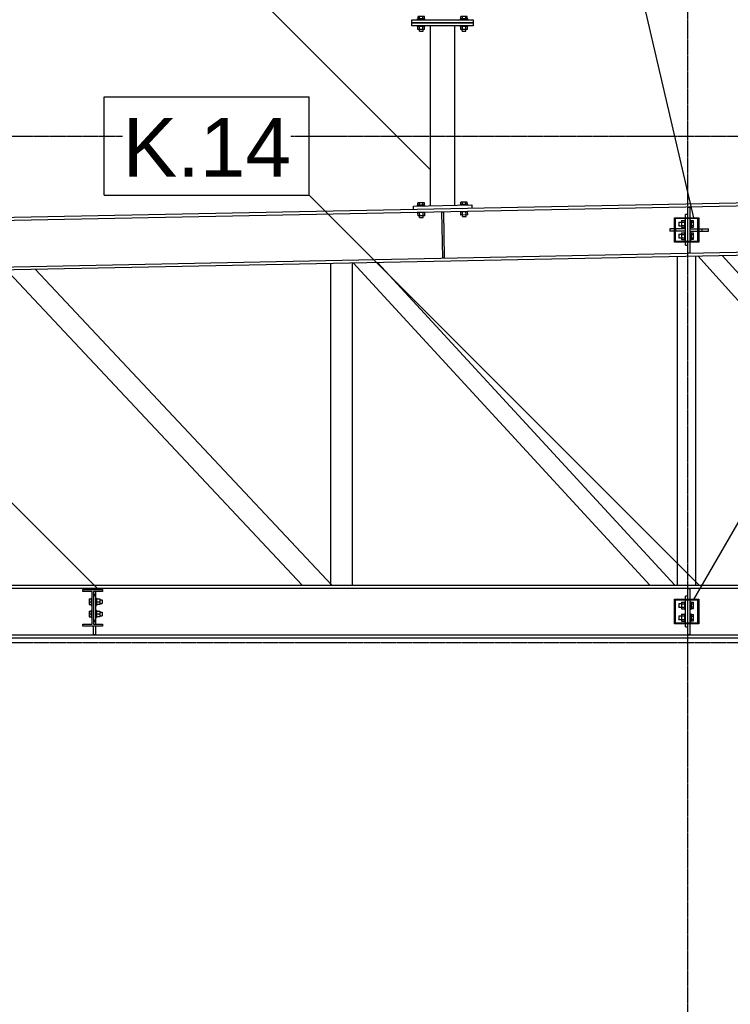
# Model space of a CAD drawing. Header units: millimetres. Extents: x 0 to 50000, y 0 to 29700.
# Tile 13 of 27: x 13960 to 16277, y 18230 to 21440. Entities that reach past the tile are written whole.
import ezdxf

# ---------------------------------------------------------------- set-up
doc = ezdxf.new("R2010")
doc.units = ezdxf.units.MM
doc.linetypes.add('DXK_LINE_DOT3', pattern=[5.9187, 2.979, -0.9799, 0.9799, -0.9799])
for name, color, linetype in [('TS_INNE_OBIEKTY', 7, 'Continuous'), ('TS_LINIE_WIDOCZNE', 7, 'Continuous'), ('TS_OPISY', 7, 'Continuous'), ('TS_OPISY_LINIE', 7, 'Continuous'), ('TS_OPISY_RAMKA', 7, 'Continuous'), ('TS_WYPELNIENIE', 7, 'Continuous')]:
    doc.layers.add(name, color=color, linetype=linetype)
doc.styles.add('Arial', font='ARIAL.TTF', dxfattribs={"height": 0.2})

# ---------------------------------------------------------------- blocks, each defined once
blk = doc.blocks.new('Part-305655447-3179 - 2968')
at = {"layer": 'TS_WYPELNIENIE', "linetype": 'Continuous'}
h = blk.add_hatch(dxfattribs=at)
h.set_pattern_fill('', color=256, scale=70, style=0, pattern_type=0)
h.set_pattern_definition([(45, (16094.6, 20794), (-157.15, 157.15), [])])
h.paths.add_polyline_path([(16174.6, 20794), (16094.6, 20794), (16094.6, 20714), (16174.6, 20714)])
h.paths.add_polyline_path([(16097.6, 20717), (16097.6, 20791), (16171.6, 20791), (16171.6, 20717)])
at = {"layer": 'TS_INNE_OBIEKTY', "color": 1, "linetype": 'Continuous'}
for p, q in [((16094.6, 20714), (16094.6, 20794)), ((16094.6, 20794), (16174.6, 20794)), ((16097.6, 20791), (16097.6, 20717)), ((16171.6, 20791), (16097.6, 20791)), ((16171.6, 20717), (16171.6, 20791)), ((16174.6, 20794), (16174.6, 20714)), ((16174.6, 20714), (16094.6, 20714)), ((16097.6, 20717), (16171.6, 20717))]:
    blk.add_line(p, q, dxfattribs=at)
blk = doc.blocks.new('Part-305655447-3093 - 2968')
at = {"layer": 'TS_LINIE_WIDOCZNE', "color": 1, "linetype": 'Continuous'}
for p, q in [((16104.6, 19595.6), (16104.6, 20667.9)), ((16164.6, 19595.6), (16164.6, 20669.1))]:
    blk.add_line(p, q, dxfattribs=at)
blk = doc.blocks.new('Part-305655447-3105 - 2968')
at = {"layer": 'TS_LINIE_WIDOCZNE', "color": 1, "linetype": 'Continuous'}
for p, q in [((16015.1, 19595.6), (15046.9, 20646.7)), ((16096.6, 19595.6), (15127, 20648.3))]:
    blk.add_line(p, q, dxfattribs=at)
blk = doc.blocks.new('Part-305655447-3087 - 2968')
at = {"layer": 'TS_LINIE_WIDOCZNE', "color": 1, "linetype": 'Continuous'}
for p, q in [((11724.6, 20751.3), (17289.6, 20862.6)), ((11724.6, 20741.8), (17289.6, 20853.1)), ((11724.6, 20589.8), (17289.6, 20701.1)), ((11724.6, 20580.3), (17289.6, 20691.6))]:
    blk.add_line(p, q, dxfattribs=at)
blk = doc.blocks.new('Part-305655447-3091 - 2968')
at = {"layer": 'TS_LINIE_WIDOCZNE', "color": 1, "linetype": 'Continuous'}
for p, q in [((14881.4, 19595.6), (13924.6, 20615.2)), ((14977.4, 19595.6), (14010.4, 20626))]:
    blk.add_line(p, q, dxfattribs=at)
blk = doc.blocks.new('Part-305655447-3092 - 2968')
at = {"layer": 'TS_LINIE_WIDOCZNE', "color": 1, "linetype": 'Continuous'}
for p, q in [((14974.6, 19595.6), (14974.6, 20645.3)), ((15044.6, 19595.6), (15044.6, 20646.7))]:
    blk.add_line(p, q, dxfattribs=at)
blk = doc.blocks.new('Part-305655447-3106 - 2968')
at = {"layer": 'TS_LINIE_WIDOCZNE', "color": 1, "linetype": 'Continuous'}
for p, q in [((17141.8, 19595.6), (16170.8, 20669.2)), ((17222.7, 19595.6), (16250.3, 20670.8))]:
    blk.add_line(p, q, dxfattribs=at)
blk = doc.blocks.new('Bolt-305655447-3885 - 2968')
at = {"layer": 'TS_INNE_OBIEKTY', "color": 1, "linetype": 'Continuous'}
for p, q in [((16109.1, 19536.1), (16109.1, 19535.3)), ((16109.1, 19536.1), (16118.1, 19536.1)), ((16109.1, 19535.3), (16109.1, 19524.9)), ((16109.1, 19524.1), (16109.1, 19524.9)), ((16109.1, 19524.1), (16118.1, 19524.1)), ((16118.1, 19541), (16118.1, 19519.1)), ((16118.1, 19541), (16128.1, 19541)), ((16118.1, 19535.5), (16128.1, 19535.5)), ((16118.1, 19524.6), (16128.1, 19524.6)), ((16118.1, 19519.1), (16128.1, 19519.1)), ((16128.1, 19542.1), (16128.1, 19518.1)), ((16128.1, 19542.1), (16130.6, 19542.1)), ((16128.1, 19518.1), (16130.6, 19518.1)), ((16146.6, 19542.1), (16149.1, 19542.1)), ((16146.6, 19518.1), (16149.1, 19518.1)), ((16149.1, 19542.1), (16149.1, 19518.1)), ((16149.1, 19540.5), (16156.6, 19540.5)), ((16149.1, 19535.3), (16156.6, 19535.3)), ((16149.1, 19524.9), (16156.6, 19524.9)), ((16149.1, 19519.7), (16156.6, 19519.7)), ((16156.6, 19519.7), (16156.6, 19540.5)), ((16109.1, 19496.1), (16109.1, 19495.3)), ((16109.1, 19496.1), (16118.1, 19496.1)), ((16109.1, 19495.3), (16109.1, 19484.9)), ((16109.1, 19484.1), (16109.1, 19484.9)), ((16118.1, 19501), (16118.1, 19479.1)), ((16118.1, 19501), (16128.1, 19501)), ((16118.1, 19495.5), (16128.1, 19495.5)), ((16128.1, 19502.1), (16128.1, 19478.1)), ((16128.1, 19502.1), (16130.6, 19502.1)), ((16146.6, 19502.1), (16149.1, 19502.1)), ((16149.1, 19502.1), (16149.1, 19478.1)), ((16149.1, 19500.5), (16156.6, 19500.5)), ((16149.1, 19495.3), (16156.6, 19495.3)), ((16149.1, 19484.9), (16156.6, 19484.9)), ((16156.6, 19479.7), (16156.6, 19500.5)), ((16109.1, 19484.1), (16118.1, 19484.1)), ((16118.1, 19484.6), (16128.1, 19484.6)), ((16118.1, 19479.1), (16128.1, 19479.1)), ((16128.1, 19478.1), (16130.6, 19478.1)), ((16146.6, 19478.1), (16149.1, 19478.1)), ((16149.1, 19479.7), (16156.6, 19479.7))]:
    blk.add_line(p, q, dxfattribs=at)
blk = doc.blocks.new('Part-305655447-3178 - 2968')
at = {"layer": 'TS_WYPELNIENIE', "linetype": 'Continuous'}
h = blk.add_hatch(dxfattribs=at)
h.set_pattern_fill('', color=256, scale=70, style=0, pattern_type=0)
h.set_pattern_definition([(45, (16094.6, 19550.06), (-157.15, 157.15), [])])
h.paths.add_polyline_path([(16174.6, 19550.1), (16094.6, 19550.1), (16094.6, 19470.1), (16174.6, 19470.1)])
h.paths.add_polyline_path([(16097.6, 19473.1), (16097.6, 19547.1), (16171.6, 19547.1), (16171.6, 19473.1)])
at = {"layer": 'TS_INNE_OBIEKTY', "color": 1, "linetype": 'Continuous'}
for p, q in [((16094.6, 19470.1), (16094.6, 19550.1)), ((16094.6, 19550.1), (16174.6, 19550.1)), ((16174.6, 19550.1), (16174.6, 19470.1)), ((16097.6, 19547.1), (16097.6, 19473.1)), ((16171.6, 19547.1), (16097.6, 19547.1)), ((16171.6, 19473.1), (16171.6, 19547.1)), ((16174.6, 19470.1), (16094.6, 19470.1)), ((16097.6, 19473.1), (16171.6, 19473.1))]:
    blk.add_line(p, q, dxfattribs=at)
blk = doc.blocks.new('GridLine-305655447-3937 - 2968')
at = {"layer": 'TS_INNE_OBIEKTY', "color": 4, "linetype": 'DXK_LINE_DOT3'}
blk.add_line((16138.1, 13659.6), (16138.1, 23199.6), dxfattribs=at)
blk = doc.blocks.new('Part-305655447-3265 - 2968')
at = {"layer": 'TS_LINIE_WIDOCZNE', "color": 1, "linetype": 'Continuous'}
for p, q in [((16130.6, 20794), (16130.6, 20804)), ((16138.6, 20804), (16130.6, 20804)), ((16138.6, 20794), (16138.6, 20804)), ((16130.6, 20717), (16130.6, 20791)), ((16138.6, 20717), (16138.6, 20791)), ((16130.6, 20704), (16130.6, 20714)), ((16138.6, 20704), (16138.6, 20714)), ((16130.6, 20704), (16138.6, 20704))]:
    blk.add_line(p, q, dxfattribs=at)
blk = doc.blocks.new('Part-305655447-3266 - 2968')
at = {"layer": 'TS_LINIE_WIDOCZNE', "color": 1, "linetype": 'Continuous'}
for p, q in [((16146.6, 20758), (16171.6, 20758)), ((16146.6, 20750), (16171.6, 20750)), ((16174.6, 20758), (16205.6, 20758)), ((16174.6, 20750), (16205.6, 20750)), ((16185.6, 20750), (16185.6, 20758)), ((16205.6, 20750), (16205.6, 20758))]:
    blk.add_line(p, q, dxfattribs=at)
blk = doc.blocks.new('Part-305655447-3267 - 2968')
at = {"layer": 'TS_LINIE_WIDOCZNE', "color": 1, "linetype": 'Continuous'}
for p, q in [((16094.6, 20758), (16079.6, 20758)), ((16079.6, 20758), (16079.6, 20750)), ((16094.6, 20750), (16079.6, 20750)), ((16130.6, 20758), (16097.6, 20758)), ((16130.6, 20750), (16097.6, 20750)), ((16099.6, 20750), (16099.6, 20758))]:
    blk.add_line(p, q, dxfattribs=at)
blk = doc.blocks.new('Part-305655447-3268 - 2968')
at = {"layer": 'TS_LINIE_WIDOCZNE', "color": 1, "linetype": 'Continuous'}
for p, q in [((16138.6, 20804), (16138.6, 20828.7)), ((16138.6, 20828.7), (16146.6, 20828.7)), ((16146.6, 20794), (16146.6, 20828.7)), ((16146.6, 20717), (16146.6, 20791)), ((16146.6, 20679.4), (16146.6, 20714)), ((16138.6, 20679.4), (16138.6, 20704)), ((16138.6, 20679.4), (16146.6, 20679.4))]:
    blk.add_line(p, q, dxfattribs=at)
blk = doc.blocks.new('Bolt-305655447-3271 - 2968')
at = {"layer": 'TS_INNE_OBIEKTY', "color": 1, "linetype": 'Continuous'}
for p, q in [((16109.1, 20780), (16109.1, 20779.2)), ((16109.1, 20780), (16118.1, 20780)), ((16109.1, 20779.2), (16109.1, 20768.8)), ((16109.1, 20768), (16109.1, 20768.8)), ((16118.1, 20785), (16118.1, 20763)), ((16118.1, 20785), (16128.1, 20785)), ((16118.1, 20779.5), (16128.1, 20779.5)), ((16128.1, 20786), (16128.1, 20762)), ((16128.1, 20786), (16130.6, 20786)), ((16146.6, 20786), (16149.1, 20786)), ((16149.1, 20786), (16149.1, 20762)), ((16149.1, 20784.4), (16156.6, 20784.4)), ((16149.1, 20779.2), (16156.6, 20779.2)), ((16149.1, 20768.8), (16156.6, 20768.8)), ((16156.6, 20763.6), (16156.6, 20784.4)), ((16109.1, 20768), (16118.1, 20768)), ((16109.1, 20740), (16109.1, 20739.2)), ((16109.1, 20740), (16118.1, 20740)), ((16109.1, 20739.2), (16109.1, 20728.8)), ((16118.1, 20768.5), (16128.1, 20768.5)), ((16118.1, 20763), (16128.1, 20763)), ((16118.1, 20745), (16118.1, 20723)), ((16118.1, 20745), (16128.1, 20745)), ((16118.1, 20739.5), (16128.1, 20739.5)), ((16128.1, 20762), (16130.6, 20762)), ((16128.1, 20746), (16128.1, 20722)), ((16128.1, 20746), (16130.6, 20746)), ((16146.6, 20762), (16149.1, 20762)), ((16146.6, 20746), (16149.1, 20746)), ((16149.1, 20763.6), (16156.6, 20763.6)), ((16149.1, 20746), (16149.1, 20722)), ((16149.1, 20744.4), (16156.6, 20744.4)), ((16149.1, 20739.2), (16156.6, 20739.2)), ((16156.6, 20723.6), (16156.6, 20744.4)), ((16109.1, 20728), (16109.1, 20728.8)), ((16109.1, 20728), (16118.1, 20728)), ((16118.1, 20728.5), (16128.1, 20728.5)), ((16118.1, 20723), (16128.1, 20723)), ((16128.1, 20722), (16130.6, 20722)), ((16146.6, 20722), (16149.1, 20722)), ((16149.1, 20728.8), (16156.6, 20728.8)), ((16149.1, 20723.6), (16156.6, 20723.6))]:
    blk.add_line(p, q, dxfattribs=at)
blk = doc.blocks.new('Bolt-305655447-3420 - 2968')
at = {"layer": 'TS_INNE_OBIEKTY', "color": 1, "linetype": 'Continuous'}
for p, q in [((15281, 20835), (15257, 20834.5)), ((15257.1, 20832), (15257, 20834.5)), ((15279.3, 20842.4), (15258.5, 20842)), ((15258.6, 20834.5), (15258.5, 20842)), ((15263.8, 20834.6), (15263.7, 20842.1)), ((15274.2, 20834.8), (15274.1, 20842.3)), ((15279.4, 20834.9), (15279.3, 20842.4)), ((15281.1, 20832.5), (15281, 20835)), ((15421, 20837.8), (15397, 20837.3)), ((15397, 20834.8), (15397, 20837.3)), ((15419.2, 20845.2), (15398.4, 20844.8)), ((15398.6, 20837.3), (15398.4, 20844.8)), ((15403.8, 20837.4), (15403.6, 20844.9)), ((15414.2, 20837.6), (15414, 20845.1)), ((15419.4, 20837.7), (15419.2, 20845.2)), ((15421, 20835.3), (15421, 20837.8)), ((15257.5, 20810), (15257.5, 20812.5)), ((15281.5, 20810.5), (15257.5, 20810)), ((15258.7, 20800), (15258.5, 20810)), ((15264.2, 20800.1), (15264, 20810.1)), ((15275.2, 20800.3), (15275, 20810.3)), ((15280.7, 20800.4), (15280.5, 20810.4)), ((15281.5, 20810.5), (15281.5, 20813)), ((15397.5, 20812.8), (15397.4, 20815.3)), ((15421.5, 20813.3), (15397.5, 20812.8)), ((15398.7, 20802.8), (15398.5, 20812.8)), ((15420.6, 20803.2), (15398.7, 20802.8)), ((15403.8, 20797.4), (15403.7, 20802.9)), ((15404.2, 20802.9), (15404, 20812.9)), ((15415.2, 20803.1), (15415, 20813.1)), ((15415.8, 20797.6), (15415.7, 20803.1)), ((15420.6, 20803.2), (15420.4, 20813.2)), ((15421.5, 20813.3), (15421.4, 20815.8)), ((15280.7, 20800.4), (15258.7, 20800)), ((15263.8, 20794.6), (15263.7, 20800.1)), ((15263.8, 20794.6), (15264.6, 20794.6)), ((15264.6, 20794.6), (15275, 20794.8)), ((15275, 20794.8), (15275.8, 20794.8)), ((15275.8, 20794.8), (15275.7, 20800.3)), ((15403.8, 20797.4), (15404.6, 20797.4)), ((15404.6, 20797.4), (15415, 20797.6)), ((15415, 20797.6), (15415.8, 20797.6))]:
    blk.add_line(p, q, dxfattribs=at)
blk = doc.blocks.new('Part-305655447-3414 - 2968')
at = {"layer": 'TS_LINIE_WIDOCZNE', "color": 1, "linetype": 'Continuous'}
for p, q in [((15239, 21439.6), (15439, 21439.6)), ((15239, 21429.6), (15239, 21439.6)), ((15439, 21429.6), (15239, 21429.6)), ((15439, 21439.6), (15439, 21429.6))]:
    blk.add_line(p, q, dxfattribs=at)
blk = doc.blocks.new('Part-305655447-3395 - 2968')
at = {"layer": 'TS_LINIE_WIDOCZNE', "color": 1, "linetype": 'Continuous'}
for p, q in [((15299, 20832.8), (15299, 21419.6)), ((15379, 20834.4), (15379, 21419.6))]:
    blk.add_line(p, q, dxfattribs=at)
blk = doc.blocks.new('Part-305655447-3413 - 2968')
at = {"layer": 'TS_LINIE_WIDOCZNE', "color": 1, "linetype": 'Continuous'}
for p, q in [((15239, 21429.6), (15439, 21429.6)), ((15239, 21419.6), (15239, 21429.6)), ((15439, 21419.6), (15239, 21419.6)), ((15439, 21429.6), (15439, 21419.6))]:
    blk.add_line(p, q, dxfattribs=at)
blk = doc.blocks.new('Bolt-305655447-3415 - 2968')
at = {"layer": 'TS_INNE_OBIEKTY', "color": 1, "linetype": 'Continuous'}
for p, q in [((15258.7, 21442.1), (15258.7, 21449.6)), ((15279.4, 21449.6), (15258.7, 21449.6)), ((15263.9, 21442.1), (15263.9, 21449.6)), ((15274.2, 21442.1), (15274.2, 21449.6)), ((15279.4, 21442.1), (15279.4, 21449.6)), ((15398.7, 21442.1), (15398.7, 21449.6)), ((15419.4, 21449.6), (15398.7, 21449.6)), ((15403.9, 21442.1), (15403.9, 21449.6)), ((15414.2, 21442.1), (15414.2, 21449.6)), ((15419.4, 21442.1), (15419.4, 21449.6)), ((15281, 21442.1), (15257, 21442.1)), ((15257, 21439.6), (15257, 21442.1)), ((15257, 21417.1), (15257, 21419.6)), ((15281, 21417.1), (15257, 21417.1)), ((15258.1, 21407.1), (15258.1, 21417.1)), ((15263.6, 21407.1), (15263.6, 21417.1)), ((15274.5, 21407.1), (15274.5, 21417.1)), ((15280, 21407.1), (15280, 21417.1)), ((15281, 21439.6), (15281, 21442.1)), ((15281, 21417.1), (15281, 21419.6)), ((15421, 21442.1), (15397, 21442.1)), ((15397, 21439.6), (15397, 21442.1)), ((15397, 21417.1), (15397, 21419.6)), ((15421, 21417.1), (15397, 21417.1)), ((15398.1, 21407.1), (15398.1, 21417.1)), ((15403.6, 21407.1), (15403.6, 21417.1)), ((15414.5, 21407.1), (15414.5, 21417.1)), ((15420, 21407.1), (15420, 21417.1)), ((15421, 21439.6), (15421, 21442.1)), ((15421, 21417.1), (15421, 21419.6)), ((15280, 21407.1), (15258.1, 21407.1)), ((15263, 21402.1), (15263, 21407.1)), ((15263, 21402.1), (15263.9, 21402.1)), ((15263.9, 21402.1), (15274.2, 21402.1)), ((15274.2, 21402.1), (15275, 21402.1)), ((15275, 21402.1), (15275, 21407.1)), ((15420, 21407.1), (15398.1, 21407.1)), ((15403, 21402.1), (15403, 21407.1)), ((15403, 21402.1), (15403.9, 21402.1)), ((15403.9, 21402.1), (15414.2, 21402.1)), ((15414.2, 21402.1), (15415, 21402.1)), ((15415, 21402.1), (15415, 21407.1))]:
    blk.add_line(p, q, dxfattribs=at)
blk = doc.blocks.new('Part-305655447-3417 - 2968')
at = {"layer": 'TS_LINIE_WIDOCZNE', "color": 1, "linetype": 'Continuous'}
for p, q in [((15244.1, 20831.7), (15434, 20835.5)), ((15434, 20835.5), (15434.2, 20825.5)), ((15244.3, 20821.7), (15244.1, 20831.7))]:
    blk.add_line(p, q, dxfattribs=at)
blk = doc.blocks.new('Part-305655447-3541 - 2968')
at = {"layer": 'TS_WYPELNIENIE', "linetype": 'Continuous'}
h = blk.add_hatch(dxfattribs=at)
h.set_pattern_fill('', color=256, scale=70, style=0, pattern_type=0)
h.set_pattern_definition([(45, (14166, 19582.06), (-157.15, 157.15), [])])
h.paths.add_polyline_path([(14230, 19582.1), (14166, 19582.1), (14166, 19575.8), (14195.8, 19575.8), (14195.8, 19468.4), (14166, 19468.4), (14166, 19462.1), (14230, 19462.1), (14230, 19468.4), (14200.2, 19468.4), (14200.2, 19575.8), (14230, 19575.8)])
at = {"layer": 'TS_INNE_OBIEKTY', "color": 1, "linetype": 'Continuous'}
for p, q in [((14166, 19575.8), (14166, 19582.1)), ((14166, 19582.1), (14230, 19582.1)), ((14230, 19582.1), (14230, 19575.8)), ((14195.8, 19575.8), (14166, 19575.8)), ((14195.8, 19468.4), (14195.8, 19575.8)), ((14230, 19575.8), (14200.2, 19575.8)), ((14200.2, 19575.8), (14200.2, 19468.4)), ((14166, 19462.1), (14166, 19468.4)), ((14166, 19468.4), (14195.8, 19468.4)), ((14230, 19462.1), (14166, 19462.1)), ((14200.2, 19468.4), (14230, 19468.4)), ((14230, 19468.4), (14230, 19462.1))]:
    blk.add_line(p, q, dxfattribs=at)
blk = doc.blocks.new('Part-305655447-3859 - 2968')
at = {"layer": 'TS_LINIE_WIDOCZNE', "color": 1, "linetype": 'Continuous'}
for p, q in [((11724.6, 19595.6), (17289.6, 19595.6)), ((11724.6, 19586.1), (17289.6, 19586.1)), ((11724.6, 19434.1), (17289.6, 19434.1)), ((11724.6, 19424.6), (17289.6, 19424.6))]:
    blk.add_line(p, q, dxfattribs=at)
blk = doc.blocks.new('Part-305655447-3883 - 2968')
at = {"layer": 'TS_LINIE_WIDOCZNE', "color": 1, "linetype": 'Continuous'}
for p, q in [((16138.6, 19560.1), (16138.6, 19584.7)), ((16138.6, 19584.7), (16146.6, 19584.7)), ((16146.6, 19550.1), (16146.6, 19584.7)), ((16146.6, 19473.1), (16146.6, 19547.1)), ((16138.6, 19435.4), (16138.6, 19460.1)), ((16146.6, 19435.4), (16146.6, 19470.1)), ((16138.6, 19435.4), (16146.6, 19435.4))]:
    blk.add_line(p, q, dxfattribs=at)
blk = doc.blocks.new('Part-305655447-3884 - 2968')
at = {"layer": 'TS_LINIE_WIDOCZNE', "color": 1, "linetype": 'Continuous'}
for p, q in [((16130.6, 19550.1), (16130.6, 19560.1)), ((16138.6, 19560.1), (16130.6, 19560.1)), ((16138.6, 19550.1), (16138.6, 19560.1)), ((16130.6, 19473.1), (16130.6, 19547.1)), ((16138.6, 19473.1), (16138.6, 19547.1)), ((16130.6, 19460.1), (16130.6, 19470.1)), ((16130.6, 19460.1), (16138.6, 19460.1)), ((16138.6, 19460.1), (16138.6, 19470.1))]:
    blk.add_line(p, q, dxfattribs=at)
blk = doc.blocks.new('Part-305655447-3887 - 2968')
at = {"layer": 'TS_LINIE_WIDOCZNE', "color": 1, "linetype": 'Continuous'}
for p, q in [((14208.2, 19585.1), (14200.2, 19585.1)), ((14200.2, 19582.1), (14200.2, 19585.1)), ((14208.2, 19582.1), (14208.2, 19585.1)), ((14200.2, 19567.1), (14208.2, 19567.1)), ((14200.2, 19562.1), (14208.2, 19562.1)), ((14208.2, 19563), (14208.2, 19575.8)), ((14208.2, 19562.3), (14208.2, 19563)), ((14208.2, 19562.1), (14208.2, 19562.3)), ((14208.2, 19468.4), (14208.2, 19562.1)), ((14200.2, 19482.1), (14208.2, 19482.1)), ((14200.2, 19477.1), (14208.2, 19477.1)), ((14200.2, 19435.1), (14200.2, 19462.1)), ((14208.2, 19435.1), (14208.2, 19462.1)), ((14200.2, 19435.1), (14208.2, 19435.1))]:
    blk.add_line(p, q, dxfattribs=at)
blk = doc.blocks.new('Bolt-305655447-3888 - 2968')
at = {"layer": 'TS_INNE_OBIEKTY', "color": 1, "linetype": 'Continuous'}
for p, q in [((14185.8, 19551.1), (14193.3, 19551.1)), ((14185.8, 19551.1), (14185.8, 19533.1)), ((14193.3, 19554.1), (14193.3, 19530.1)), ((14193.3, 19554.1), (14195.8, 19554.1)), ((14208.2, 19554.1), (14210.7, 19554.1)), ((14210.7, 19554.1), (14210.7, 19530.1)), ((14210.7, 19551.6), (14220.7, 19551.6)), ((14220.7, 19551.6), (14220.7, 19532.6)), ((14185.8, 19542.1), (14193.3, 19542.1)), ((14185.8, 19533.1), (14193.3, 19533.1)), ((14193.3, 19530.1), (14195.8, 19530.1)), ((14208.2, 19530.1), (14210.7, 19530.1)), ((14210.7, 19542.1), (14220.7, 19542.1)), ((14220.7, 19532.6), (14210.7, 19532.6)), ((14220.7, 19548.1), (14228.3, 19548.1)), ((14220.7, 19536.1), (14228.3, 19536.1)), ((14228.3, 19548.1), (14228.3, 19536.1)), ((14185.8, 19511.1), (14193.3, 19511.1)), ((14185.8, 19511.1), (14185.8, 19493.1)), ((14185.8, 19502.1), (14193.3, 19502.1)), ((14185.8, 19493.1), (14193.3, 19493.1)), ((14193.3, 19514.1), (14193.3, 19490.1)), ((14193.3, 19514.1), (14195.8, 19514.1)), ((14193.3, 19490.1), (14195.8, 19490.1)), ((14208.2, 19514.1), (14210.7, 19514.1)), ((14208.2, 19490.1), (14210.7, 19490.1)), ((14210.7, 19514.1), (14210.7, 19490.1)), ((14210.7, 19511.6), (14220.7, 19511.6)), ((14210.7, 19502.1), (14220.7, 19502.1)), ((14220.7, 19492.6), (14210.7, 19492.6)), ((14220.7, 19511.6), (14220.7, 19492.6)), ((14220.7, 19508.1), (14228.3, 19508.1)), ((14220.7, 19496.1), (14228.3, 19496.1)), ((14228.3, 19508.1), (14228.3, 19496.1))]:
    blk.add_line(p, q, dxfattribs=at)
blk = doc.blocks.new('Part-305655447-3930 - 2968')
at = {"layer": 'TS_LINIE_WIDOCZNE', "color": 1, "linetype": 'Continuous'}
for p, q in [((15336.5, 20813.1), (15342.5, 20813.2)), ((15339.5, 20663.1), (15336.5, 20813.1)), ((15345.5, 20663.2), (15342.5, 20813.2)), ((15339.5, 20663.1), (15345.5, 20663.2))]:
    blk.add_line(p, q, dxfattribs=at)
blk = doc.blocks.new('GridLine-305655447-3943 - 2968')
at = {"layer": 'TS_INNE_OBIEKTY', "color": 4, "linetype": 'DXK_LINE_DOT3'}
blk.add_line((2322.7, 19409.6), (31425.1, 19409.6), dxfattribs=at)
blk = doc.blocks.new('GridLine-305655447-3944 - 2968')
at = {"layer": 'TS_INNE_OBIEKTY', "color": 4, "linetype": 'DXK_LINE_DOT3'}
blk.add_line((2322.7, 21059.6), (31425.1, 21059.6), dxfattribs=at)
blk = doc.blocks.new('Mark-305655447-5166 - 2968')
at = {"layer": 'TS_OPISY_LINIE', "linetype": 'Continuous'}
blk.add_line((16176.3, 19595.1), (14903.5, 20867.9), dxfattribs=at)
at = {"layer": 'TS_OPISY_RAMKA', "linetype": 'Continuous'}
for p, q in [((14235.3, 21187.9), (14903.5, 21187.9)), ((14235.3, 20867.9), (14235.3, 21187.9)), ((14903.5, 20867.9), (14903.5, 21187.9)), ((14235.3, 20867.9), (14903.5, 20867.9))]:
    blk.add_line(p, q, dxfattribs=at)
blk.add_wipeout([(14843.5, 20927.9), (14843.5, 21127.9), (14295.3, 21127.9), (14295.3, 20927.9)]).dxf.layer = 'TS_OPISY_LINIE'
blk.add_wipeout([(14843.5, 20927.9), (14843.5, 21127.9), (14295.3, 21127.9), (14295.3, 20927.9)]).dxf.layer = 'TS_OPISY_LINIE'
at = {"layer": 'TS_OPISY', "style": 'Arial'}
blk.add_text('K.14', height=191.02, dxfattribs=at).set_placement((14295.3, 20927.9))
blk = doc.blocks.new('Mark-305655447-5131 - 2968')
at = {"layer": 'TS_OPISY_LINIE', "linetype": 'Continuous'}
blk.add_line((16158.3, 20793.5), (15830.6, 22195.5), dxfattribs=at)
at = {"layer": 'TS_OPISY_RAMKA', "linetype": 'Continuous'}
for p, q in [((14984.7, 22515.5), (15830.6, 22515.5)), ((14984.7, 22195.5), (14984.7, 22515.5)), ((15830.6, 22195.5), (15830.6, 22515.5)), ((14984.7, 22195.5), (15830.6, 22195.5))]:
    blk.add_line(p, q, dxfattribs=at)
blk.add_wipeout([(15770.6, 22255.5), (15770.6, 22455.5), (15044.7, 22455.5), (15044.7, 22255.5)]).dxf.layer = 'TS_OPISY_LINIE'
blk.add_wipeout([(15770.6, 22255.5), (15770.6, 22455.5), (15044.7, 22455.5), (15044.7, 22255.5)]).dxf.layer = 'TS_OPISY_LINIE'
at = {"layer": 'TS_OPISY', "style": 'Arial'}
blk.add_text('TR.12', height=191.02, dxfattribs=at).set_placement((15044.7, 22255.5))
blk = doc.blocks.new('Mark-305655447-5130 - 2968')
at = {"layer": 'TS_OPISY_LINIE', "linetype": 'Continuous'}
blk.add_line((16158.3, 19549.6), (17058.3, 21108.4), dxfattribs=at)
at = {"layer": 'TS_OPISY_RAMKA', "linetype": 'Continuous'}
for p, q in [((17058.3, 21428.4), (17904.3, 21428.4)), ((17058.3, 21108.4), (17058.3, 21428.4)), ((17904.3, 21108.4), (17904.3, 21428.4)), ((17058.3, 21108.4), (17904.3, 21108.4))]:
    blk.add_line(p, q, dxfattribs=at)
blk.add_wipeout([(17844.3, 21168.4), (17844.3, 21368.4), (17118.3, 21368.4), (17118.3, 21168.4)]).dxf.layer = 'TS_OPISY_LINIE'
blk.add_wipeout([(17844.3, 21168.4), (17844.3, 21368.4), (17118.3, 21368.4), (17118.3, 21168.4)]).dxf.layer = 'TS_OPISY_LINIE'
at = {"layer": 'TS_OPISY', "style": 'Arial'}
blk.add_text('TR.12', height=191.02, dxfattribs=at).set_placement((17118.3, 21168.4))
blk = doc.blocks.new('Mark-305655447-5163 - 2968')
at = {"layer": 'TS_OPISY_LINIE', "linetype": 'Continuous'}
blk.add_line((14216.9, 19581.6), (12944.1, 20854.3), dxfattribs=at)
at = {"layer": 'TS_OPISY_RAMKA', "linetype": 'Continuous'}
for p, q in [((12275.9, 21174.3), (12944.1, 21174.3)), ((12275.9, 20854.3), (12275.9, 21174.3)), ((12944.1, 20854.3), (12944.1, 21174.3)), ((12275.9, 20854.3), (12944.1, 20854.3))]:
    blk.add_line(p, q, dxfattribs=at)
blk.add_wipeout([(12884.1, 20914.3), (12884.1, 21114.3), (12335.9, 21114.3), (12335.9, 20914.3)]).dxf.layer = 'TS_OPISY_LINIE'
blk.add_wipeout([(12884.1, 20914.3), (12884.1, 21114.3), (12335.9, 21114.3), (12335.9, 20914.3)]).dxf.layer = 'TS_OPISY_LINIE'
at = {"layer": 'TS_OPISY', "style": 'Arial'}
blk.add_text('B.14', height=191.02, dxfattribs=at).set_placement((12335.9, 20914.3))
blk = doc.blocks.new('Mark-305655447-5157 - 2968')
at = {"layer": 'TS_OPISY_LINIE', "linetype": 'Continuous'}
blk.add_line((15299.5, 20950.5), (14663.1, 21586.8), dxfattribs=at)
at = {"layer": 'TS_OPISY_RAMKA', "linetype": 'Continuous'}
for p, q in [((13994.9, 21906.8), (14663.1, 21906.8)), ((13994.9, 21586.8), (13994.9, 21906.8)), ((14663.1, 21586.8), (14663.1, 21906.8)), ((13994.9, 21586.8), (14663.1, 21586.8))]:
    blk.add_line(p, q, dxfattribs=at)
blk.add_wipeout([(14603.1, 21646.8), (14603.1, 21846.8), (14054.9, 21846.8), (14054.9, 21646.8)]).dxf.layer = 'TS_OPISY_LINIE'
blk.add_wipeout([(14603.1, 21646.8), (14603.1, 21846.8), (14054.9, 21846.8), (14054.9, 21646.8)]).dxf.layer = 'TS_OPISY_LINIE'
at = {"layer": 'TS_OPISY', "style": 'Arial'}
blk.add_text('E.30', height=191.02, dxfattribs=at).set_placement((14054.9, 21646.8))

msp = doc.modelspace()

# ---------------------------------------------------------------- block references
for name in ['GridLine-305655447-3937 - 2968', 'Bolt-305655447-3415 - 2968', 'Part-305655447-3414 - 2968', 'Part-305655447-3413 - 2968', 'Part-305655447-3395 - 2968', 'GridLine-305655447-3944 - 2968', 'Part-305655447-3087 - 2968', 'Part-305655447-3417 - 2968', 'Bolt-305655447-3420 - 2968', 'Part-305655447-3930 - 2968', 'Part-305655447-3265 - 2968', 'Part-305655447-3268 - 2968', 'Part-305655447-3179 - 2968', 'Bolt-305655447-3271 - 2968', 'Part-305655447-3267 - 2968', 'Part-305655447-3266 - 2968', 'Part-305655447-3092 - 2968', 'Part-305655447-3105 - 2968', 'Part-305655447-3093 - 2968', 'Part-305655447-3106 - 2968', 'Part-305655447-3091 - 2968', 'GridLine-305655447-3943 - 2968', 'Part-305655447-3859 - 2968', 'Part-305655447-3541 - 2968', 'Part-305655447-3887 - 2968', 'Part-305655447-3883 - 2968', 'Bolt-305655447-3888 - 2968', 'Part-305655447-3178 - 2968', 'Part-305655447-3884 - 2968', 'Bolt-305655447-3885 - 2968']:
    msp.add_blockref(name, (0, 0))

# ---------------------------------------------------------------- next in the draw order: block references
for name in ['Mark-305655447-5166 - 2968', 'Mark-305655447-5163 - 2968']:
    msp.add_blockref(name, (0, 0))

# ---------------------------------------------------------------- next in the draw order: block references
msp.add_blockref('Mark-305655447-5131 - 2968', (0, 0))

# ---------------------------------------------------------------- next in the draw order: block references
for name in ['Mark-305655447-5157 - 2968', 'Mark-305655447-5130 - 2968']:
    msp.add_blockref(name, (0, 0))

doc.saveas('drawing.dxf')
